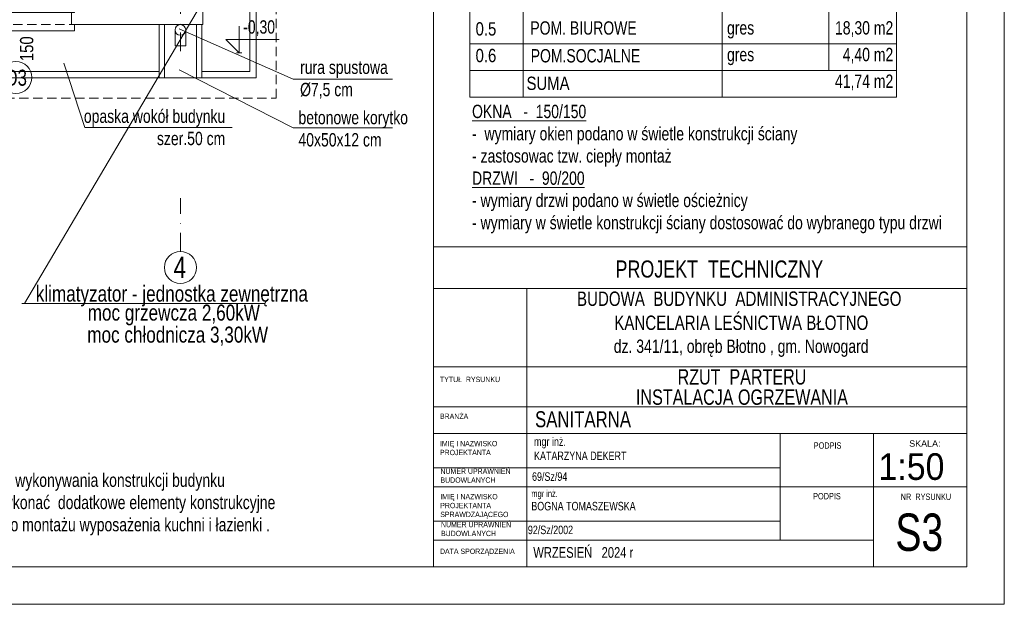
# Model space of a CAD drawing. Header units: inches. Extents: x 57112 to 98566, y -51777 to -16564.
# Tile 92 of 138: x 76750 to 77673, y -21309 to -20761. Entities that reach past the tile are written whole.
import ezdxf
from ezdxf.enums import TextEntityAlignment as Align

# ---------------------------------------------------------------- set-up
doc = ezdxf.new("R2010")
doc.units = ezdxf.units.IN
doc.header["$MEASUREMENT"] = 0
doc.linetypes.add('DASHDOT', pattern=[1, 0.5, -0.25, 0, -0.25])
doc.linetypes.add('HIDDEN', pattern=[0.375, 0.25, -0.125])
doc.layers.get('0').update_dxf_attribs({"color": 251, "lineweight": 0})
for name, color, linetype, lineweight in [('## 06 klimatyzator', 30, 'Continuous', 15), ('A--tabelka rysunku', 7, 'Continuous', 0), ('A--tabelka-opisy scian', 7, 'Continuous', 0), ('A--tabelka-opisy uwagi', 7, 'Continuous', 0), ('A--tabelka-zest.pow.', 7, 'Continuous', 0), ('A35-rura spustowa', 251, 'Continuous', 0), ('A36-obrzeże', 252, 'Continuous', 0), ('p--dach', 251, 'Continuous', 30), ('p--koty wysok.', 251, 'Continuous', 0), ('p--okna', 251, 'Continuous', 0), ('p--opis okna', 251, 'Continuous', 0), ('p--opisy dodatkowe', 251, 'Continuous', 0), ('p--osie konstr', 250, 'DASHDOT', 15), ('p--osie konstr.-NR', 250, 'DASHDOT', 15), ('p--ściana szkielet', 251, 'Continuous', 0)]:
    doc.layers.add(name, color=color, linetype=linetype, lineweight=lineweight)
doc.styles.add('1-100', font='arial.ttf', dxfattribs={"width": 0.75, "height": 18})
doc.styles.add('1-50', font='arial.ttf', dxfattribs={"width": 0.75, "height": 12.5})
doc.styles.add('1-500', font='arial.ttf', dxfattribs={"width": 0.75, "height": 1.25})
doc.styles.add('Arial narrow', font='arial.ttf', dxfattribs={"width": 0.75})
doc.styles.add('GENERATED_STYLE_3', font='txt')
doc.styles.get("Standard").update_dxf_attribs({"font": 'arial.ttf', "width": 0.75})
doc.styles.add('STYL-1', font='arial.ttf', dxfattribs={"width": 0.75})

# ---------------------------------------------------------------- blocks, each defined once
blk = doc.blocks.new('okno-110-33.15')
at = {"linetype": 'Continuous', "ltscale": 35}
for p, q in [((0, 39.15), (110, 39.15)), ((-3, -10), (113, -10))]:
    blk.add_line(p, q, dxfattribs=at)
for p, q in [((0, 39.15), (0, 33.15)), ((110, 33.15), (110, 39.15)), ((3, 33.15), (3, 21.95)), ((107, 21.95), (107, 33.15)), ((5, 21.95), (0, 21.95)), ((0, 21.95), (0, 16.95)), ((0, 21.95), (0, 0)), ((105, 21.95), (5, 21.95)), ((5, 16.95), (5, 21.95)), ((5, 20.61), (105, 20.61)), ((110, 21.95), (105, 21.95)), ((105, 21.95), (105, 16.95)), ((110, 0), (110, 21.95)), ((110, 16.95), (110, 21.95)), ((0, 16.95), (5, 16.95)), ((5, 18.45), (105, 18.45)), ((5, 16.95), (105, 16.95)), ((105, 16.95), (110, 16.95)), ((-3, 0), (-3, -10)), ((0, 0), (-3, 0)), ((110, 0), (113, 0)), ((113, 0), (113, -10))]:
    blk.add_line(p, q)
at = {"linetype": 'HIDDEN', "ltscale": 35}
for p, q in [((0, 33.15), (110, 33.15)), ((0, 0), (110, 0))]:
    blk.add_line(p, q, dxfattribs=at)
blk = doc.blocks.new('kota wykoń')
for p, q in [((0, 25), (0, 0)), ((0, 0), (-12.5, 12.5)), ((-12.5, 12.5), (37.5, 12.5))]:
    blk.add_line(p, q)
at = {"lineweight": 0}
blk.add_line((-2.5, 0), (2.5, 0), dxfattribs=at)

msp = doc.modelspace()

# ---------------------------------------------------------------- linework, layer by layer
at = {"layer": '## 06 klimatyzator'}
for p, q in [((76936.761, -20718.743, 151.8), (76754.546, -21027.159, 151.8)), ((76752.011, -21027.159, 151.8), (76979.807, -21027.159, 151.8))]:
    msp.add_line(p, q, dxfattribs=at)
at = {"layer": 'A--tabelka rysunku', "linetype": 'Continuous'}
for p, q in [((77137.917, -20974.191, 151.8), (77137.917, -19859.191, 151.8)), ((77137.917, -20974.191, 151.8), (77137.917, -19859.191, 151.8)), ((77637.917, -20974.191, 151.8), (77137.917, -20974.191, 151.8)), ((77637.917, -21013.253, 151.8), (77137.917, -21013.253, 151.8)), ((77225.417, -21013.253, 151.8), (77225.417, -21274.191, 151.8)), ((77637.917, -21086.691, 151.8), (77137.917, -21086.691, 151.8)), ((77637.917, -21086.691, 151.8), (77137.917, -21086.691, 151.8)), ((77637.917, -21124.191, 151.8), (77137.917, -21124.191, 151.8)), ((77637.917, -21149.191, 151.8), (77137.917, -21149.191, 151.8)), ((77462.917, -21249.191, 151.8), (77462.917, -21149.191, 151.8)), ((77550.417, -21274.191, 151.8), (77550.417, -21149.191, 151.8)), ((77462.917, -21181.191, 151.8), (77137.917, -21181.191, 151.8)), ((77550.417, -21199.191, 151.8), (77137.917, -21199.191, 151.8)), ((77550.417, -21199.191, 151.8), (77637.917, -21199.191, 151.8)), ((77462.917, -21231.191, 151.8), (77137.917, -21231.191, 151.8)), ((77550.417, -21249.191, 151.8), (77137.917, -21249.191, 151.8))]:
    msp.add_line(p, q, dxfattribs=at)
at = {"layer": 'A--tabelka rysunku', "linetype": 'Continuous', "elevation": 151.8}
for points in [[(75572.917, -21309.191), (77672.917, -21309.191), (77672.917, -19824.191), (75572.917, -19824.191)], [(75697.917, -21274.191), (77637.917, -21274.191), (77637.917, -19859.191), (75697.917, -19859.191)], [(77137.917, -21274.191), (77637.917, -21274.191), (77637.917, -20974.191), (77137.917, -20974.191)]]:
    msp.add_lwpolyline(points, close=True, dxfattribs=at)
at = {"layer": 'A--tabelka-zest.pow.'}
for p, q in [((77221.817, -20634.007, 151.8), (77221.817, -20834.007, 151.8)), ((77408.333, -20634.007, 151.8), (77408.333, -20834.007, 151.8)), ((77508.333, -20634.007, 151.8), (77508.333, -20809.007, 151.8)), ((77171.817, -20784.007, 151.8), (77571.817, -20784.007, 151.8)), ((77171.817, -20809.007, 151.8), (77571.817, -20809.007, 151.8)), ((77171.817, -20809.007, 151.8), (77571.817, -20809.007, 151.8)), ((77171.817, -20809.007, 151.8), (77571.817, -20809.007, 151.8)), ((77171.817, -20834.007, 151.8), (77571.817, -20834.007, 151.8))]:
    msp.add_line(p, q, dxfattribs=at)
at = {"layer": 'A--tabelka-zest.pow.', "elevation": 151.8}
msp.add_lwpolyline([(77171.817, -20834.007), (77171.817, -20634.007), (77571.817, -20634.007), (77571.817, -20834.007)], dxfattribs=at)
at = {"layer": 'A35-rura spustowa', "linetype": 'Continuous', "lineweight": 0, "ltscale": 75}
msp.add_circle((76900.658, -20770.933, 151.8), 5, dxfattribs=at)
at = {"layer": 'A36-obrzeże', "linetype": 'Continuous', "ltscale": 35}
for p, q in [((76885.658, -20765.933, 151.8), (76885.658, -20815.933, 151.8)), ((76895.658, -20770.933, 151.8), (76895.658, -20785.933, 151.8)), ((76905.658, -20770.933, 151.8), (76905.658, -20785.933, 151.8)), ((76915.658, -20765.933, 151.8), (76915.658, -20815.933, 151.8)), ((76895.658, -20785.933, 151.8), (76905.658, -20785.933, 151.8))]:
    msp.add_line(p, q, dxfattribs=at)
at = {"layer": 'A36-obrzeże', "linetype": 'Continuous', "ltscale": 35, "elevation": 151.8}
for points in [[(76174.608, -20815.933), (75889.108, -20815.933), (75889.108, -20135.433), (76971.608, -20135.433), (76971.608, -20815.933), (76578.108, -20815.933)], [(76920.658, -20141.433), (76965.608, -20141.433), (76965.608, -20809.933), (76920.658, -20809.933)], [(76880.658, -20809.933), (76572.108, -20809.933)]]:
    msp.add_lwpolyline(points, dxfattribs=at)
msp.add_lwpolyline([(76880.658, -20815.933), (76920.658, -20815.933), (76920.658, -20765.933), (76880.658, -20765.933)], close=True, dxfattribs=at)
at = {"layer": 'p--dach', "linetype": 'HIDDEN', "lineweight": 20, "ltscale": 35, "elevation": 151.8}
msp.add_lwpolyline([(75870.248, -20834.793), (76990.468, -20834.793), (76990.468, -20116.573), (75870.248, -20116.573)], close=True, dxfattribs=at)
at = {"layer": 'p--opis okna'}
msp.add_circle((76746.458, -20815.434, 151.8), 15, dxfattribs=at)
at = {"layer": 'p--opisy dodatkowe', "elevation": 151.8}
for points in [[(77099.433, -20817.07), (77006.21, -20817.07), (76899.358, -20769.799)], [(76949.188, -20862.34), (76811.114, -20862.34), (76791.389, -20802.172)], [(77099.433, -20862.714), (77006.21, -20862.714), (76899.358, -20808.356)]]:
    msp.add_lwpolyline(points, dxfattribs=at)
at = {"layer": 'p--osie konstr', "linetype": 'DASHDOT', "ltscale": 35}
msp.add_line((76900.658, -20790.933, 151.8), (76900.658, -20116.573, 151.8), dxfattribs=at)
at = {"layer": 'p--osie konstr.-NR', "linetype": 'DASHDOT', "ltscale": 35}
msp.add_line((76900.658, -20978.512, 151.8), (76900.658, -20928.512, 151.8), dxfattribs=at)
at = {"layer": 'p--osie konstr.-NR', "linetype": 'Continuous', "ltscale": 35}
msp.add_circle((76900.658, -20993.512, 151.8), 15, dxfattribs=at)
at = {"layer": 'p--ściana szkielet', "ltscale": 35}
for q in [(76921.608, -20185.433, 151.8), (76798.458, -20765.933, 151.8)]:
    msp.add_line((76921.608, -20765.933, 151.8), q, dxfattribs=at)
at = {"layer": 'p--ściana szkielet', "ltscale": 35, "elevation": 151.8}
msp.add_lwpolyline([(76801.458, -20732.783), (76801.458, -20754.733), (76798.458, -20754.733), (76798.458, -20765.933)], dxfattribs=at)

# ---------------------------------------------------------------- block references
at = {"layer": 'p--koty wysok.'}
msp.add_blockref('kota wykoń', (76955.613, -20792.432, 151.8), dxfattribs=at)
at = {"layer": 'p--okna', "linetype": 'Continuous', "xscale": -1, "rotation": 180}
msp.add_blockref('okno-110-33.15', (76691.458, -20732.783, 151.8), dxfattribs=at)

# ---------------------------------------------------------------- texts
at = {"layer": '## 06 klimatyzator', "style": 'GENERATED_STYLE_3', "width": 0.8}
for s, p in [('klimatyzator - jednostka zewnętrzna ', (76765.108, -21025.559, 514.844)), ('moc grzewcza 2,60kW', (76813.776, -21043.339, 514.844)), ('moc chłodnicza 3,30kW', (76813.371, -21063.985, 514.844))]:
    msp.add_text(s, height=15, dxfattribs=at).set_placement(p)
at = {"layer": 'A--tabelka rysunku', "style": 'Arial narrow'}
msp.add_text('SKALA:', height=6, dxfattribs=at).set_placement((77583.777, -21155.525, 151.8), align=Align.TOP_LEFT)
at = {"layer": 'A--tabelka rysunku', "style": 'Arial narrow', "width": 0.908571}
msp.add_text('1:50', height=25, dxfattribs=at).set_placement((77555.04, -21167.626, 151.8), align=Align.TOP_LEFT)
at = {"layer": 'A--tabelka rysunku', "ltscale": 35, "attachment_point": 2}
for s, insert, char_height, width, style in [('PROJEKT  TECHNICZNY', (77405.822, -20986.978, 151.8), 16, 627.98218, 'Arial narrow'), ('RZUT  PARTERU', (77427.029, -21088.855, 151.8), 14.4, 471.50093, 'STYL-1'), ('INSTALACJA OGRZEWANIA', (77427.029, -21107.832, 151.8), 14.4, 471.50093, 'STYL-1'), ('\\pxql;SANITARNA ', (77547.07, -21128.264, 151.8), 15, 627.98218, 'Arial narrow')]:
    msp.add_mtext(s, dxfattribs=dict(at, insert=insert, char_height=char_height, width=width, style=style))
at = {"layer": 'A--tabelka rysunku'}
for s, insert, char_height, width, attachment_point, style in [('{\\H0.75x;BUDOWA  BUDYNKU  ADMINISTRACYJNEGO\\P KANCELARIA LEŚNICTWA BŁOTNO\\P\\H0.9259x; dz. 341/11, obręb Błotno , gm. Nowogard}', (77424.426, -21016.087, 151.8), 18, 597.29156, 2, '1-500'), ('TYTUŁ  RYSUNKU', (77143.936, -21095.959, 151.8), 5, 277.17637, 1, 'Arial narrow'), ('BRANŻA', (77143.936, -21130.466, 151.8), 5, 277.17637, 1, 'Arial narrow'), ('IMIĘ I NAZWISKO \\PPROJEKTANTA', (77143.936, -21156.074, 151.8), 5, 277.17637, 1, 'Arial narrow'), ('PODPIS ', (77494.269, -21157.41, 151.8), 6, 277.17637, 1, 'Arial narrow'), ('NUMER UPRAWNIEŃ \\PBUDOWLANYCH', (77144.381, -21181.936, 151.8), 5, 277.17637, 1, 'Arial narrow'), ('\\P69/Sz/94', (77230.23, -21172.171, 151.8), 8, 277.17637, 1, 'Arial narrow'), ('IMIĘ I NAZWISKO \\PPROJEKTANTA\\PSPRAWDZAJĄCEGO', (77144.22, -21205.802, 151.8), 5, 277.17637, 1, 'Arial narrow'), ('{\\H0.8333x;mgr inż.\\P}BOGNA TOMASZEWSKA    \\P    ', (77229.575, -21202.082, 151.8), 8, 219.89178, 1, 'Arial narrow'), ('PODPIS  ', (77493.7, -21204.864, 151.8), 6, 277.17637, 1, 'Arial narrow'), ('NR  RYSUNKU', (77575.763, -21205.401, 151.8), 6, 72.14614, 1, 'Arial narrow'), ('S3', (77570.787, -21224.126, 151.8), 35, 65.0967, 1, 'Arial narrow'), ('NUMER UPRAWNIEŃ \\PBUDOWLANYCH', (77144.901, -21231.954, 151.8), 5, 277.17637, 1, 'Arial narrow'), ('92/Sz/2002      ', (77226.347, -21235.453, 151.8), 8, 219.89178, 1, 'Arial narrow'), ('WRZESIEŃ   2024 r', (77231.42, -21255.618, 151.8), 10, 277.17637, 1, 'Arial narrow'), ('DATA SPORZĄDZENIA', (77143.936, -21257.015, 151.8), 5, 277.17637, 1, 'Arial narrow')]:
    msp.add_mtext(s, dxfattribs=dict(at, insert=insert, char_height=char_height, width=width, attachment_point=attachment_point, style=style))
at = {"layer": 'A--tabelka rysunku', "insert": (77232.129, -21152.713, 151.8), "char_height": 8, "width": 277.17637, "attachment_point": 1}
msp.add_mtext('mgr inż.\\PKATARZYNA DEKERT', dxfattribs=at)
at = {"layer": 'A--tabelka-opisy scian', "lineweight": 5, "insert": (77174.028, -20841.067, 151.8), "char_height": 12.5, "width": 451.6344, "attachment_point": 1, "style": '1-50'}
msp.add_mtext('{\\LOKNA   -  150/150 \\P}-  wymiary okien podano w świetle konstrukcji ściany\\P- zastosowac tzw. ciepły montaż\\P{\\LDRZWI   -  90/200} \\P- wymiary drzwi podano w świetle ościeżnicy\\P- wymiary w świetle konstrukcji ściany dostosować do wybranego typu drzwi', dxfattribs=at)
at = {"layer": 'A--tabelka-opisy uwagi', "color": 251, "linetype": 'Continuous', "lineweight": 5, "insert": (76686.11, -21165.773, 151.8), "char_height": 12.5, "width": 333.93037, "attachment_point": 1, "style": '1-50'}
msp.add_mtext('UWAGI:\\PNa etapie wykonywania konstrukcji budynku \\Pnależy wykonać  dodatkowe elementy konstrukcyjne służące do montażu wyposażenia kuchni i łazienki .', dxfattribs=at)
at = {"layer": 'A--tabelka-zest.pow.', "width": 0.8}
for s, p in [('0.5', (77177.321, -20763.674, 151.8)), ('0.6', (77177.321, -20788.674, 151.8)), ('SUMA', (77225.066, -20814.702, 151.8))]:
    msp.add_text(s, height=12.5, dxfattribs=at).set_placement(p, align=Align.TOP_LEFT)
at = {"layer": 'A--tabelka-zest.pow.', "char_height": 12.5, "attachment_point": 1}
for s, insert, width in [('POM. BIUROWE', (77228.661, -20762.855, 151.8), 133.69486), ('POM.SOCJALNE', (77228.996, -20788.902, 151.8), 150.3188)]:
    msp.add_mtext(s, dxfattribs=dict(at, insert=insert, width=width))
at = {"layer": 'A--tabelka-zest.pow.', "char_height": 12.5, "attachment_point": 1, "style": '1-50'}
for s, insert, width in [('\\pxqr;18,30 m2', (77505.336, -20762.729, 151.8), 63.48431), ('gres', (77413.006, -20762.729, 151.8), 100), ('gres', (77413.006, -20787.729, 151.8), 100), ('\\pxqr;4,40 m2', (77505.336, -20787.729, 151.8), 63.48431), ('\\pxqr;41,74 m2', (77505.336, -20812.729, 151.8), 63.48431)]:
    msp.add_mtext(s, dxfattribs=dict(at, insert=insert, width=width))
at = {"layer": 'p--koty wysok.', "insert": (76959.51, -20761.904, 151.8), "char_height": 18, "width": 207.41597, "attachment_point": 1, "style": '1-50'}
msp.add_mtext('{\\H0.6944x;-0,30}', dxfattribs=at)
at = {"layer": 'p--opis okna', "insert": (76762.958, -20800.215, 151.8), "char_height": 12.5, "width": 45.287, "attachment_point": 7, "rotation": 90, "style": '1-100'}
msp.add_mtext('\\W0.8;110\\P150', dxfattribs=at)
at = {"layer": 'p--opis okna', "insert": (76735.847, -20808.185, 151.8), "char_height": 15, "width": 74.01038, "attachment_point": 1, "style": '1-50'}
msp.add_mtext('O3', dxfattribs=at)
at = {"layer": 'p--opisy dodatkowe', "char_height": 12.5, "style": '1-50'}
for s, insert, width, attachment_point in [('rura spustowa\\P%%c7,5 cm', (77012.843, -20799.682, 151.8), 177.1707, 1), ('opaska wokół budynku\\Pszer.50 cm', (76942.677, -20845.557, 151.8), 167.1707, 3), ('betonowe korytko\\P40x50x12 cm', (77011.33, -20846.81, 151.8), 177.1707, 1)]:
    msp.add_mtext(s, dxfattribs=dict(at, insert=insert, width=width, attachment_point=attachment_point))
at = {"layer": 'p--osie konstr.-NR', "linetype": 'Continuous', "ltscale": 35, "insert": (76905.904, -20983.383, 151.8), "char_height": 20, "width": 63.5564, "attachment_point": 3}
msp.add_mtext('4', dxfattribs=at)

doc.saveas('drawing.dxf')
